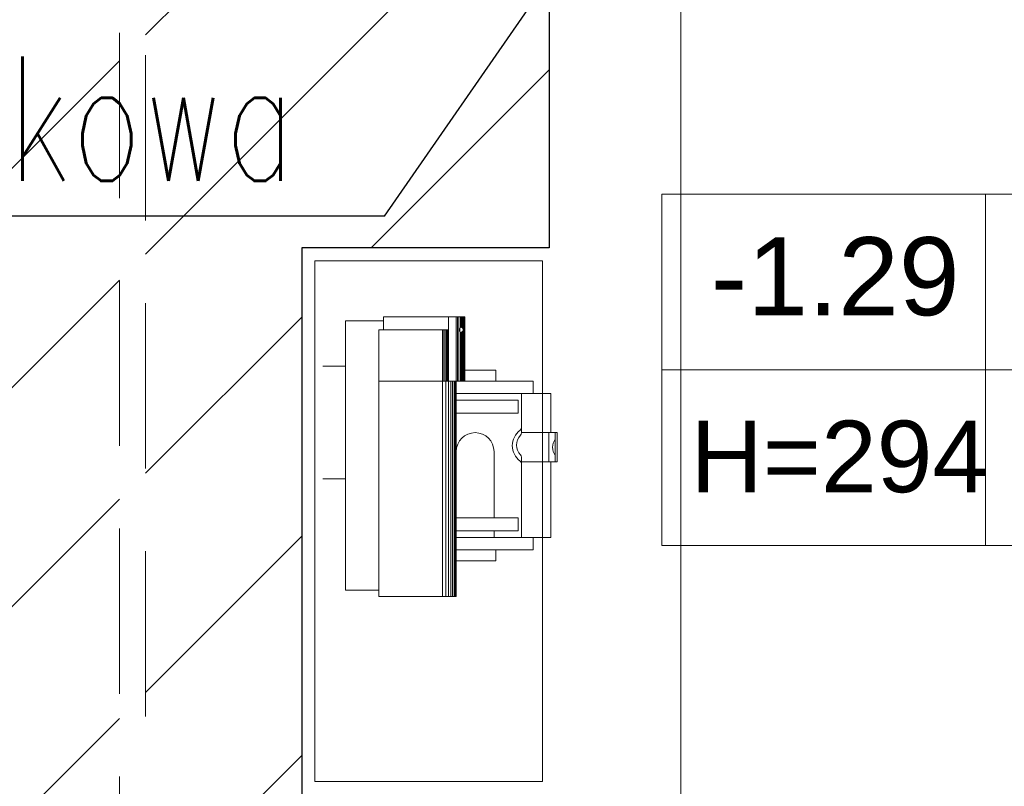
# Model space of a CAD drawing. Header units: millimetres. Extents: x 24385 to 79107, y -56478 to -23676.
# Tile 230 of 256: x 28011 to 28163, y -25752 to -25634. Entities that reach past the tile are written whole.
import ezdxf
from ezdxf.enums import TextEntityAlignment as Align

# ---------------------------------------------------------------- set-up
doc = ezdxf.new("R2010")
doc.units = ezdxf.units.MM
doc.header["$LTSCALE"] = 2
doc.linetypes.add('HIDDENX2', pattern=[19.05, 12.7, -6.35])
for name, color, linetype, lineweight in [('0_OPIS', 7, 'Continuous', 13), ('3DPLAN_A_TABELKA POMIESZCZEŃ', 7, 'Continuous', 0), ('3DPLAN_A_WYSOKOŚCI ZMIANA', 144, 'HIDDENX2', 5), ('Opisy', 7, 'Continuous', 13)]:
    doc.layers.add(name, color=color, linetype=linetype, lineweight=lineweight)
for name, color, linetype in [('3DPLAN_A_KRESKOWANIE 1', 253, 'Continuous'), ('3DPLAN_A_OPIS', 8, 'Continuous'), ('3DPLAN_A_POMIESZCZENIE NUMER', 100, 'Continuous'), ('3DPLAN_K_NOŚNA', 7, 'Continuous'), ('_WLK_oznaczenia', 211, 'Continuous'), ('A_POMIESZCZENIE OPIS', 100, 'Continuous')]:
    doc.layers.add(name, color=color, linetype=linetype)
doc.layers.add('3DPLAN_A_OBWIEDNIA', color=6, linetype='Continuous', plot=False)
doc.layers.add('FURNITURE ZD 1 500', color=7, linetype='Continuous', lineweight=13, true_color=0x9fa8a5)
doc.styles.add('ARIAL', font='arial.ttf')
doc.styles.add('GRZEJNIK', font='simplex.shx', dxfattribs={"width": 0.7})

# ---------------------------------------------------------------- blocks, each defined once
blk = doc.blocks.new('tabelka dla tp')
at = {"layer": '3DPLAN_A_TABELKA POMIESZCZEŃ'}
for p, q in [((49.7, 54), (49.7, 0)), ((0, 27), (243.13, 27))]:
    blk.add_line(p, q, dxfattribs=at)
blk.add_lwpolyline([(0, 54), (243.13, 54), (243.13, 0), (0, 0)], close=True, dxfattribs=at)
at = {"layer": '3DPLAN_A_POMIESZCZENIE NUMER', "color": 7, "style": 'ARIAL'}
blk.add_attdef('NUMER', (2.23, 35.39), '', height=12, dxfattribs=at)
at = {"layer": 'A_POMIESZCZENIE OPIS', "color": 7, "style": 'ARIAL'}
for tag, p in [('NAZWA', (51.73, 35.39)), ('POWIERZCHNIA', (51.06, 7.24))]:
    blk.add_attdef(tag, p, '', height=12, dxfattribs=at)
blk = doc.blocks.new('kondygnacja -1')
at = {"layer": '3DPLAN_A_KRESKOWANIE 1'}
h = blk.add_hatch(dxfattribs=at)
h.set_pattern_fill('ANSI31', color=256, scale=7.5, style=0)
h.set_pattern_definition([(45, (23044.838, -26883.88), (-16.83798, 16.83798), [])])
h.paths.add_polyline_path([(31677.49, -24430.84), (30214.87, -24430.84), (30214.87, -24470.84), (30429.61, -24470.84), (30429.61, -24477.84), (30447.61, -24477.84), (30447.61, -24818.84), (30476.61, -24818.84), (30476.61, -24470.84), (31012.61, -24470.84), (31012.61, -24478.84), (31079.61, -24478.84), (31079.61, -24470.84), (31638.61, -24470.84), (31638.61, -25036.84), (31079.61, -25036.84), (31079.61, -25028.84), (31012.61, -25028.84), (31012.61, -25036.84), (30611.38, -25036.84), (30611.38, -25072.84), (31023.61, -25072.84), (31034.61, -25082.84), (31034.61, -25330.84), (31023.61, -25340.84), (30831.4, -25340.84, -0.038531), (30832.58, -25356.18), (30832.58, -25371.84), (31079.61, -25371.84), (31079.61, -25072.84), (31638.61, -25072.84), (31638.61, -25943.84), (30832.58, -25943.84), (30832.58, -26009.84), (31677.49, -26009.84)])
h.paths.add_polyline_path([(30682.61, -26009.84), (30832.58, -26009.84), (30832.58, -25943.84), (30760.61, -25943.84), (30760.61, -25454.67), (30735.61, -25464.58), (30735.61, -25943.84), (30682.61, -25943.84)])
h.paths.add_polyline_path([(30679.61, -25371.84), (30735.61, -25371.84), (30735.61, -25464.58), (30760.61, -25454.67), (30760.61, -25371.84), (30832.58, -25371.84), (30832.58, -25356.18, 0.038531), (30831.4, -25340.84), (30679.61, -25340.84)])
h.paths.add_polyline_path([(30355.83, -25371.84), (30425.61, -25371.84), (30425.61, -25379.84), (30463.61, -25379.84), (30463.61, -25424.74), (30471.61, -25424.74), (30471.61, -25395.84), (30533.61, -25395.84), (30533.61, -25371.84), (30576.61, -25371.84), (30576.61, -25341.84), (30472.61, -25341.84), (30472.61, -25326.84), (30427.61, -25326.84), (30427.61, -25341.84), (30355.83, -25341.84)])
h.paths.add_polyline_path([(30456.61, -25936.84), (30425.61, -25936.84), (30425.61, -25945.84), (30380.61, -25945.84), (30380.61, -26009.84), (30512.61, -26009.84), (30512.61, -25943.84), (30466.61, -25943.84), (30466.61, -25712.84), (30456.61, -25712.84)])
h.paths.add_polyline_path([(28888.61, -25941.84), (28888.61, -26009.84), (29013.61, -26009.84), (29013.61, -25941.84)])
h.paths.add_polyline_path([(28591.17, -26009.84), (28591.17, -25944.84), (28547.61, -25944.84), (28547.61, -26009.84)])
h.paths.add_polyline_path([(28624.61, -25870.53), (28654.8, -25870.53), (28654.8, -25924.53), (28624.61, -25924.53), (28624.61, -25944.84), (28591.17, -25944.84), (28591.17, -26009.84), (28713.61, -26009.84), (28713.61, -25941.84), (28672.61, -25941.84), (28672.61, -25932.84), (28657.61, -25932.84), (28657.61, -25716.84), (28624.61, -25716.84)])
h.paths.add_polyline_path([(28372.61, -25944.84), (28328.61, -25944.84), (28328.61, -25907.84), (28282.61, -25907.84), (28282.61, -25944.84), (28248.61, -25944.84), (28248.61, -26009.84), (28372.61, -26009.84)])
h.paths.add_polyline_path([(28092.61, -25563.84), (28054.61, -25563.84), (28054.61, -25383.84), (28067.6, -25383.84), (28067.61, -25375.84), (28340.61, -25375.84), (28340.61, -25341.84), (28070.61, -25341.84), (28070.61, -25332.84), (28030.61, -25332.84), (28030.61, -25395.6), (28048.71, -25395.6), (28048.71, -25449.6), (28030.61, -25449.6), (28030.61, -26009.84), (28073.61, -26009.84), (28073.61, -25944.84), (28054.61, -25944.84), (28054.61, -25668.84), (28092.61, -25668.84)])
h.paths.add_polyline_path([(27949.61, -25495.75), (27949.61, -25507.75), (27983.29, -25507.75), (27983.29, -25521.75), (27949.61, -25521.75), (27949.61, -25531.84), (27999.61, -25531.84), (27999.61, -25934.84), (27982.61, -25934.84), (27982.61, -25942.84), (27947.61, -25942.84), (27947.61, -26009.84), (28026.62, -26009.84), (28026.62, -25449.6), (27999.61, -25449.6), (27999.61, -25463.84), (27949.61, -25463.84), (27949.61, -25481.75), (27983.29, -25481.75), (27983.29, -25495.75)])
h.paths.add_polyline_path([(27982.61, -25361.84), (27952.61, -25361.84), (27952.61, -25332.84), (28026.62, -25332.84), (28026.62, -25395.6), (27999.61, -25395.6), (27999.61, -25377.84), (27982.61, -25377.84)])
h.paths.add_polyline_path([(26818.61, -25892.84), (26781.49, -25892.84), (26781.49, -26009.84), (26894.54, -26009.84), (26894.54, -25942.84), (26830.61, -25942.84), (26830.61, -25930.84), (26818.61, -25930.84)])
h.paths.add_polyline_path([(26894.54, -26009.84), (27115.94, -26009.84), (27115.94, -25942.84), (26894.54, -25942.84)])
h.paths.add_polyline_path([(27115.94, -25942.84), (27115.94, -26009.84), (27466.61, -26009.84), (27466.61, -25942.84), (27427.61, -25942.84), (27427.61, -25933.84), (27384.61, -25933.84), (27384.61, -25942.84)])
h.paths.add_polyline_path([(27641.61, -25942.84), (27641.61, -26009.84), (27802.61, -26009.84), (27802.61, -25942.84)])
h.paths.add_polyline_path([(30621.1, -25040.47), (30688.37, -25040.47), (30688.37, -25072.87), (30621.1, -25072.87)], flags=24)
at = {"layer": '3DPLAN_A_OBWIEDNIA'}
blk.add_lwpolyline([(28054.61, -25944.84), (28282.61, -25944.84), (28282.61, -25907.84), (28328.61, -25907.84), (28328.61, -25944.84), (28624.61, -25944.84), (28624.61, -25385.84), (28612.61, -25385.84), (28612.61, -25375.84), (28067.61, -25375.84), (28067.61, -25383.84), (28054.61, -25383.84), (28054.61, -25563.84), (28092.61, -25563.84), (28092.61, -25668.84), (28054.61, -25668.84), (28054.61, -25944.84)], dxfattribs=at)
at = {"layer": '3DPLAN_A_WYSOKOŚCI ZMIANA'}
for p, q in [((28026.62, -26232.7), (28026.62, -23962.87)), ((28030.61, -23962.87), (28030.61, -26232.7))]:
    blk.add_line(p, q, dxfattribs=at)
at = {"layer": '3DPLAN_K_NOŚNA'}
for p, q in [((28092.61, -25563.84), (28092.61, -25668.84)), ((28092.61, -25668.84), (28054.61, -25668.84)), ((28054.61, -25668.84), (28054.61, -25944.84))]:
    blk.add_line(p, q, dxfattribs=at)
at = {"layer": 'FURNITURE ZD 1 500', "lineweight": 0}
for p, q in [((28061.36, -25680.05), (28067.16, -25680.05)), ((28061.36, -25721.45), (28061.36, -25680.05)), ((28067.16, -25681.45), (28067.16, -25679.45)), ((28067.16, -25679.45), (28079.66, -25679.45)), ((28077.16, -25689.35), (28077.16, -25679.45)), ((28078.36, -25722.45), (28078.36, -25679.45)), ((28078.57, -25689.35), (28078.57, -25679.45)), ((28078.76, -25689.35), (28078.76, -25679.45)), ((28078.99, -25681.1), (28078.99, -25679.45)), ((28079.16, -25681.07), (28079.16, -25679.45)), ((28079.29, -25681.14), (28079.29, -25679.45)), ((28079.41, -25681.34), (28079.41, -25679.45)), ((28079.5, -25689.35), (28079.5, -25679.45)), ((28079.56, -25689.35), (28079.56, -25679.45)), ((28079.61, -25689.35), (28079.61, -25679.45)), ((28079.66, -25689.35), (28079.66, -25679.45)), ((28066.46, -25681.45), (28077.16, -25681.45)), ((28066.46, -25722.45), (28066.46, -25681.45)), ((28076.26, -25722.45), (28076.26, -25681.45)), ((28076.44, -25689.35), (28076.44, -25681.45)), ((28076.64, -25689.35), (28076.64, -25681.45)), ((28076.84, -25689.35), (28076.84, -25681.45)), ((28076.99, -25689.35), (28076.99, -25681.45)), ((28077.08, -25689.35), (28077.08, -25681.45)), ((28078.99, -25689.35), (28078.99, -25681.79)), ((28079.16, -25689.35), (28079.16, -25681.82)), ((28079.29, -25689.35), (28079.29, -25681.75)), ((28079.41, -25689.35), (28079.41, -25681.55)), ((28057.86, -25687.05), (28061.36, -25687.05)), ((28079.66, -25687.65), (28084.46, -25687.65)), ((28084.46, -25689.35), (28084.46, -25687.65)), ((28066.46, -25689.35), (28090.16, -25689.35)), ((28076.75, -25722.45), (28076.75, -25689.35)), ((28077.19, -25722.45), (28077.19, -25689.35)), ((28077.53, -25722.45), (28077.53, -25689.35)), ((28077.8, -25722.45), (28077.8, -25689.35)), ((28078.03, -25722.45), (28078.03, -25689.35)), ((28078.19, -25722.45), (28078.19, -25689.35)), ((28090.16, -25691.25), (28090.16, -25689.35)), ((28078.36, -25691.25), (28092.86, -25691.25)), ((28088.36, -25697.29), (28088.36, -25691.25)), ((28092.86, -25697.25), (28092.86, -25691.25)), ((28078.36, -25692.25), (28087.86, -25692.25)), ((28087.86, -25694.25), (28087.86, -25692.25)), ((28078.36, -25694.25), (28087.86, -25694.25)), ((28088.36, -25697.25), (28093.86, -25697.25)), ((28092.56, -25701.75), (28092.56, -25697.25)), ((28093.56, -25701.75), (28093.56, -25697.25)), ((28093.86, -25701.75), (28093.86, -25697.25)), ((28084.16, -25710.35), (28084.16, -25700.15)), ((28088.36, -25713.35), (28088.36, -25701.02)), ((28088.36, -25701.75), (28093.86, -25701.75)), ((28092.86, -25713.35), (28092.86, -25701.75)), ((28057.86, -25704.35), (28061.36, -25704.35)), ((28078.36, -25710.35), (28087.86, -25710.35)), ((28087.86, -25712.35), (28087.86, -25710.35)), ((28078.36, -25712.35), (28087.86, -25712.35)), ((28084.16, -25713.35), (28084.16, -25712.35)), ((28078.36, -25713.35), (28092.86, -25713.35)), ((28090.16, -25715.25), (28090.16, -25713.35)), ((28078.36, -25715.25), (28090.16, -25715.25)), ((28084.46, -25716.95), (28084.46, -25715.25)), ((28078.36, -25716.95), (28084.46, -25716.95)), ((28061.36, -25721.45), (28066.46, -25721.45)), ((28066.46, -25722.45), (28078.36, -25722.45))]:
    blk.add_line(p, q, dxfattribs=at)
at = {"layer": 'FURNITURE ZD 1 500'}
blk.add_lwpolyline([(28056.61, -25670.84), (28091.61, -25670.84), (28091.61, -25750.84), (28056.61, -25750.84)], close=True, dxfattribs=at)
at = {"layer": 'FURNITURE ZD 1 500', "lineweight": 0}
for centre, radius, start, end in [((28079.57, -25681.45), 0.677, 143.802, 216.198), ((28079.03, -25681.45), 0.4, 270, 90), ((28081.26, -25700.15), 2.9, 0, 180), ((28089.92, -25699.25), 2.95, 126.733, 233.267), ((28087.86, -25696.48), 0.5, 306.733, 0), ((28087.86, -25697.29), 0.5, 315.879, 0), ((28089.78, -25699.16), 2.18, 135.879, 224.121), ((28095.31, -25699.5), 2.15, 144.5107, 215.4893), ((28087.86, -25702.01), 0.5, 0, 53.267), ((28087.86, -25701.02), 0.5, 0, 44.121)]:
    blk.add_arc(centre, radius, start, end, dxfattribs=at)
at = {"layer": 'Opisy', "ltscale": 0.5}
blk.add_line((28112.85, -25598.78), (28112.85, -26285.41), dxfattribs=at)
at = {"layer": '3DPLAN_A_TABELKA POMIESZCZEŃ', "ltscale": 0.5}
ref = blk.add_blockref('tabelka dla tp', (28109.95, -25714.61), dxfattribs=at)
ref.add_attrib('NUMER', '-1.29', (28117.47, -25679.22), dxfattribs={"layer": '3DPLAN_A_POMIESZCZENIE NUMER', "color": 0, "height": 12, "style": 'ARIAL'})
at = {"layer": '3DPLAN_A_OPIS', "color": 1, "lineweight": 30, "style": 'ARIAL'}
for tag, p in [('PRZESUNIĘCIE_WEJŚCIA', (27655.16, -24535.33)), ('WYŁĄCZONE', (27007.18, -24723.98)), ('Z_OPRACOWANIA', (26996.84, -24746.42)), ('WYŁĄCZONE', (30803.05, -24760.87)), ('Z_OPRACOWANIA', (30792.71, -24783.3)), ('WYŁĄCZONE', (28894.9, -24826.59)), ('Z_OPRACOWANIA', (28884.56, -24849.03)), ('POWIĘKSZENIE_WEJŚCIA', (28313.68, -25144.41)), ('POWIĘKSZENIE_WEJŚCIA', (29600.62, -25191.36)), ('POWIĘKSZENIE_WEJŚCIA', (28011.45, -25235.42)), ('WYŁĄCZONE', (29754.42, -25678.17)), ('Z_OPRACOWANIA', (29744.08, -25700.6)), ('WYJŚCIE_EWAKUACYJNE', (27763.79, -26106.07))]:
    blk.add_attdef(tag, p, '', height=12, dxfattribs=at)
at = {"layer": '3DPLAN_A_OPIS', "color": 0, "lineweight": 30, "style": 'ARIAL'}
for tag, p in [('UGUL_1', (29350.3, -24586.01)), ('UGUL_2', (29622.92, -24586.01)), ('UGUL_3', (29833.15, -24586.01))]:
    blk.add_attdef(tag, p, '', height=12, dxfattribs=at)
at = {"layer": '3DPLAN_A_TABELKA POMIESZCZEŃ', "color": 7, "ltscale": 0.5, "insert": (28114.33, -25695.41), "char_height": 11, "width": 59.2068, "attachment_point": 1, "style": 'ARIAL'}
blk.add_mtext('H=294', dxfattribs=at)
at = {"layer": '3DPLAN_A_TABELKA POMIESZCZEŃ', "ltscale": 0.5, "style": 'ARIAL'}
for tag, p in [('KURTYNA', (27861.91, -26064.85)), ('POWIETRZNA', (27861.91, -26084.56))]:
    blk.add_attdef(tag, p, '', height=12, dxfattribs=at)

msp = doc.modelspace()

# ---------------------------------------------------------------- linework, layer by layer
at = {"layer": '_WLK_oznaczenia'}
for q in [(28126.75, -25578.26), (27821.84, -25663.98)]:
    msp.add_line((28067.32, -25663.98), q, dxfattribs=at)

# ---------------------------------------------------------------- block references
at = {"layer": '0_OPIS'}
msp.add_blockref('kondygnacja -1', (0, 0), dxfattribs=at)

# ---------------------------------------------------------------- texts
at = {"layer": '_WLK_oznaczenia', "style": 'GRZEJNIK', "width": 0.7}
msp.add_text('pompa podumywalkowa', height=19.1339, dxfattribs=at).set_placement((27947.46, -25658.58), align=Align.CENTER)

doc.saveas('drawing.dxf')
